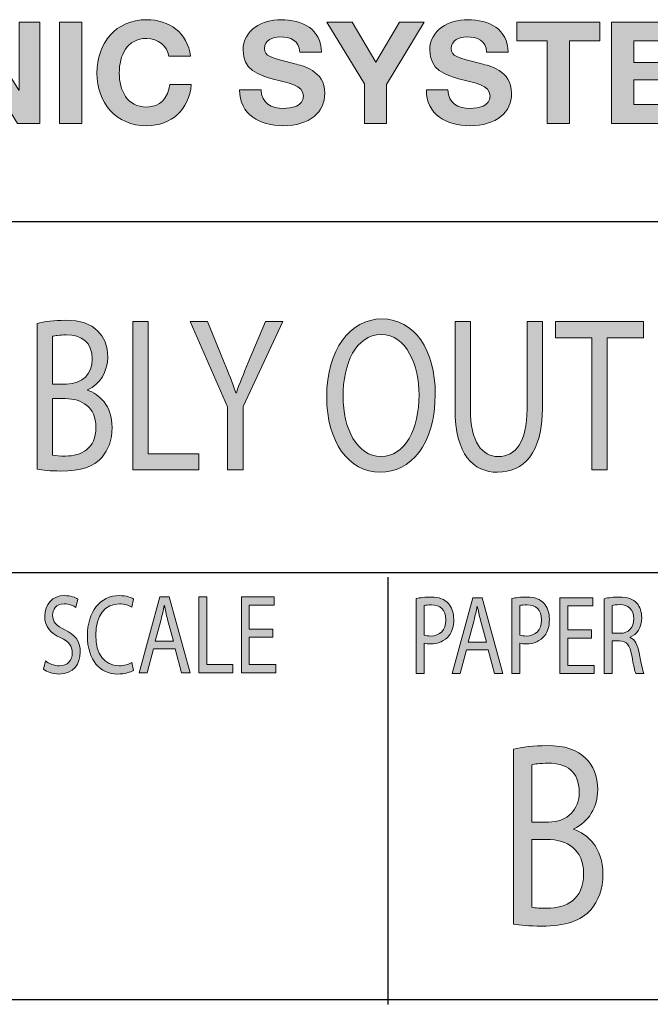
# Model space of a CAD drawing. Header units: inches. Extents: x -3.1 to 15.2, y -1.5 to 10.6.
# Tile 68 of 89: x 11.1 to 11.8, y -0.8 to 0.3. Entities that reach past the tile are written whole.
import ezdxf

# ---------------------------------------------------------------- set-up
doc = ezdxf.new("R2010")
doc.units = ezdxf.units.IN
doc.header["$MEASUREMENT"] = 0
doc.layers.add('chop', color=7, linetype='Continuous')

# ---------------------------------------------------------------- blocks, each defined once
blk = doc.blocks.new('block 3123')
at = {"layer": 'chop', "true_color": 0xffffff}
h = blk.add_hatch(color=7, dxfattribs=at)
h.dxf.hatch_style = 2
edge = h.paths.add_edge_path()
edge.add_spline(control_points=[(11.5085, -0.3555), (11.5127, -0.3546), (11.5182, -0.3538), (11.5252, -0.3538), (11.5337, -0.3538), (11.54, -0.3563), (11.544, -0.3608), (11.5477, -0.3648), (11.5499, -0.3709), (11.5499, -0.3784), (11.5499, -0.3859), (11.5481, -0.3919), (11.5447, -0.3963), (11.5401, -0.4024), (11.5326, -0.4055), (11.5242, -0.4055), (11.5216, -0.4055), (11.5192, -0.4053), (11.5172, -0.4047), (11.5172, -0.4047), (11.5172, -0.4383), (11.5172, -0.4383), (11.5172, -0.4383), (11.5085, -0.4383), (11.5085, -0.4383), (11.5085, -0.4383), (11.5085, -0.3555), (11.5085, -0.3555)], knot_values=[0, 0, 0, 0, 1, 1, 1, 2, 2, 2, 3, 3, 3, 4, 4, 4, 5, 5, 5, 6, 6, 6, 7, 7, 7, 8, 8, 8, 9, 9, 9, 9], degree=3, periodic=1)
edge = h.paths.add_edge_path()
edge.add_spline(control_points=[(11.5172, -0.3959), (11.5191, -0.3965), (11.5215, -0.3968), (11.5244, -0.3968), (11.5348, -0.3968), (11.5412, -0.3904), (11.5412, -0.3789), (11.5412, -0.3678), (11.5349, -0.3624), (11.5254, -0.3624), (11.5216, -0.3624), (11.5187, -0.3628), (11.5172, -0.3633), (11.5172, -0.3633), (11.5172, -0.3959), (11.5172, -0.3959)], knot_values=[0, 0, 0, 0, 1, 1, 1, 2, 2, 2, 3, 3, 3, 4, 4, 4, 5, 5, 5, 5], degree=3, periodic=1)
h = blk.add_hatch(color=7, dxfattribs=at)
h.dxf.hatch_style = 2
h.paths.add_polyline_path([(11.564, -0.4119), (11.557, -0.4383), (11.5481, -0.4383), (11.5709, -0.3545), (11.5813, -0.3545), (11.6042, -0.4383), (11.595, -0.4383), (11.5878, -0.4119)])
edge = h.paths.add_edge_path()
edge.add_spline(control_points=[(11.586, -0.4035), (11.586, -0.4035), (11.5794, -0.3794), (11.5794, -0.3794), (11.5779, -0.3739), (11.5769, -0.3689), (11.5759, -0.364), (11.5759, -0.364), (11.5757, -0.364), (11.5757, -0.364), (11.5747, -0.369), (11.5736, -0.3741), (11.5723, -0.3792), (11.5723, -0.3792), (11.5658, -0.4035), (11.5658, -0.4035), (11.5658, -0.4035), (11.586, -0.4035), (11.586, -0.4035)], knot_values=[0, 0, 0, 0, 1, 1, 1, 2, 2, 2, 3, 3, 3, 4, 4, 4, 5, 5, 5, 6, 6, 6, 6], degree=3, periodic=1)
h = blk.add_hatch(color=7, dxfattribs=at)
h.dxf.hatch_style = 2
edge = h.paths.add_edge_path()
edge.add_spline(control_points=[(11.614, -0.3555), (11.6182, -0.3546), (11.6237, -0.3538), (11.6307, -0.3538), (11.6392, -0.3538), (11.6455, -0.3563), (11.6495, -0.3608), (11.6532, -0.3648), (11.6554, -0.3709), (11.6554, -0.3784), (11.6554, -0.3859), (11.6536, -0.3919), (11.6502, -0.3963), (11.6456, -0.4024), (11.6381, -0.4055), (11.6297, -0.4055), (11.6271, -0.4055), (11.6247, -0.4053), (11.6227, -0.4047), (11.6227, -0.4047), (11.6227, -0.4383), (11.6227, -0.4383), (11.6227, -0.4383), (11.614, -0.4383), (11.614, -0.4383), (11.614, -0.4383), (11.614, -0.3555), (11.614, -0.3555)], knot_values=[0, 0, 0, 0, 1, 1, 1, 2, 2, 2, 3, 3, 3, 4, 4, 4, 5, 5, 5, 6, 6, 6, 7, 7, 7, 8, 8, 8, 9, 9, 9, 9], degree=3, periodic=1)
edge = h.paths.add_edge_path()
edge.add_spline(control_points=[(11.6227, -0.3959), (11.6246, -0.3965), (11.627, -0.3968), (11.6299, -0.3968), (11.6403, -0.3968), (11.6467, -0.3904), (11.6467, -0.3789), (11.6467, -0.3678), (11.6404, -0.3624), (11.6308, -0.3624), (11.6271, -0.3624), (11.6242, -0.3628), (11.6227, -0.3633), (11.6227, -0.3633), (11.6227, -0.3959), (11.6227, -0.3959)], knot_values=[0, 0, 0, 0, 1, 1, 1, 2, 2, 2, 3, 3, 3, 4, 4, 4, 5, 5, 5, 5], degree=3, periodic=1)
h = blk.add_hatch(color=7, dxfattribs=at)
h.dxf.hatch_style = 2
h.paths.add_polyline_path([(11.7017, -0.399), (11.6756, -0.399), (11.6756, -0.4292), (11.7047, -0.4292), (11.7047, -0.4383), (11.667, -0.4383), (11.667, -0.3545), (11.7032, -0.3545), (11.7032, -0.3636), (11.6756, -0.3636), (11.6756, -0.39), (11.7017, -0.39)])
h = blk.add_hatch(color=7, dxfattribs=at)
h.dxf.hatch_style = 2
edge = h.paths.add_edge_path()
edge.add_spline(control_points=[(11.7159, -0.3556), (11.7203, -0.3545), (11.7266, -0.3538), (11.7325, -0.3538), (11.7418, -0.3538), (11.7478, -0.356), (11.752, -0.3607), (11.7553, -0.3644), (11.7572, -0.3701), (11.7572, -0.3766), (11.7572, -0.3877), (11.7517, -0.395), (11.7446, -0.398), (11.7446, -0.398), (11.7446, -0.3984), (11.7446, -0.3984), (11.7498, -0.4006), (11.7529, -0.4066), (11.7544, -0.4153), (11.7566, -0.427), (11.7582, -0.4351), (11.7596, -0.4383), (11.7596, -0.4383), (11.7507, -0.4383), (11.7507, -0.4383), (11.7496, -0.436), (11.7481, -0.4287), (11.7462, -0.4183), (11.7442, -0.4067), (11.7406, -0.4024), (11.7327, -0.402), (11.7327, -0.402), (11.7246, -0.402), (11.7246, -0.402), (11.7246, -0.402), (11.7246, -0.4383), (11.7246, -0.4383), (11.7246, -0.4383), (11.7159, -0.4383), (11.7159, -0.4383), (11.7159, -0.4383), (11.7159, -0.3556), (11.7159, -0.3556)], knot_values=[0, 0, 0, 0, 1, 1, 1, 2, 2, 2, 3, 3, 3, 4, 4, 4, 5, 5, 5, 6, 6, 6, 7, 7, 7, 8, 8, 8, 9, 9, 9, 10, 10, 10, 11, 11, 11, 12, 12, 12, 13, 13, 13, 14, 14, 14, 14], degree=3, periodic=1)
edge = h.paths.add_edge_path()
edge.add_spline(control_points=[(11.7246, -0.3938), (11.7246, -0.3938), (11.7334, -0.3938), (11.7334, -0.3938), (11.7427, -0.3938), (11.7486, -0.3874), (11.7486, -0.3778), (11.7486, -0.367), (11.7423, -0.3623), (11.7331, -0.3622), (11.7289, -0.3622), (11.726, -0.3627), (11.7246, -0.3632), (11.7246, -0.3632), (11.7246, -0.3938), (11.7246, -0.3938)], knot_values=[0, 0, 0, 0, 1, 1, 1, 2, 2, 2, 3, 3, 3, 4, 4, 4, 5, 5, 5, 5], degree=3, periodic=1)
at = {"layer": 'chop', "lineweight": 0}
for points in [[(11.564, -0.4119), (11.557, -0.4383), (11.5481, -0.4383), (11.5709, -0.3545), (11.5813, -0.3545), (11.6042, -0.4383), (11.595, -0.4383), (11.5878, -0.4119), (11.564, -0.4119)], [(11.7017, -0.399), (11.6756, -0.399), (11.6756, -0.4292), (11.7047, -0.4292), (11.7047, -0.4383), (11.667, -0.4383), (11.667, -0.3545), (11.7032, -0.3545), (11.7032, -0.3636), (11.6756, -0.3636), (11.6756, -0.39), (11.7017, -0.39), (11.7017, -0.399)]]:
    blk.add_lwpolyline(points, dxfattribs=at)
for points, knots in [([(11.5085, -0.3555), (11.5127, -0.3546), (11.5182, -0.3538), (11.5252, -0.3538), (11.5337, -0.3538), (11.54, -0.3563), (11.544, -0.3608), (11.5477, -0.3648), (11.5499, -0.3709), (11.5499, -0.3784), (11.5499, -0.3859), (11.5481, -0.3919), (11.5447, -0.3963), (11.5401, -0.4024), (11.5326, -0.4055), (11.5242, -0.4055), (11.5216, -0.4055), (11.5192, -0.4053), (11.5172, -0.4047), (11.5172, -0.4047), (11.5172, -0.4383), (11.5172, -0.4383), (11.5172, -0.4383), (11.5085, -0.4383), (11.5085, -0.4383), (11.5085, -0.4383), (11.5085, -0.3555), (11.5085, -0.3555)], [0, 0, 0, 0, 1, 1, 1, 2, 2, 2, 3, 3, 3, 4, 4, 4, 5, 5, 5, 6, 6, 6, 7, 7, 7, 8, 8, 8, 9, 9, 9, 9]), ([(11.614, -0.3555), (11.6182, -0.3546), (11.6237, -0.3538), (11.6307, -0.3538), (11.6392, -0.3538), (11.6455, -0.3563), (11.6495, -0.3608), (11.6532, -0.3648), (11.6554, -0.3709), (11.6554, -0.3784), (11.6554, -0.3859), (11.6536, -0.3919), (11.6502, -0.3963), (11.6456, -0.4024), (11.6381, -0.4055), (11.6297, -0.4055), (11.6271, -0.4055), (11.6247, -0.4053), (11.6227, -0.4047), (11.6227, -0.4047), (11.6227, -0.4383), (11.6227, -0.4383), (11.6227, -0.4383), (11.614, -0.4383), (11.614, -0.4383), (11.614, -0.4383), (11.614, -0.3555), (11.614, -0.3555)], [0, 0, 0, 0, 1, 1, 1, 2, 2, 2, 3, 3, 3, 4, 4, 4, 5, 5, 5, 6, 6, 6, 7, 7, 7, 8, 8, 8, 9, 9, 9, 9]), ([(11.7159, -0.3556), (11.7203, -0.3545), (11.7266, -0.3538), (11.7325, -0.3538), (11.7418, -0.3538), (11.7478, -0.356), (11.752, -0.3607), (11.7553, -0.3644), (11.7572, -0.3701), (11.7572, -0.3766), (11.7572, -0.3877), (11.7517, -0.395), (11.7446, -0.398), (11.7446, -0.398), (11.7446, -0.3984), (11.7446, -0.3984), (11.7498, -0.4006), (11.7529, -0.4066), (11.7544, -0.4153), (11.7566, -0.427), (11.7582, -0.4351), (11.7596, -0.4383), (11.7596, -0.4383), (11.7507, -0.4383), (11.7507, -0.4383), (11.7496, -0.436), (11.7481, -0.4287), (11.7462, -0.4183), (11.7442, -0.4067), (11.7406, -0.4024), (11.7327, -0.402), (11.7327, -0.402), (11.7246, -0.402), (11.7246, -0.402), (11.7246, -0.402), (11.7246, -0.4383), (11.7246, -0.4383), (11.7246, -0.4383), (11.7159, -0.4383), (11.7159, -0.4383), (11.7159, -0.4383), (11.7159, -0.3556), (11.7159, -0.3556)], [0, 0, 0, 0, 1, 1, 1, 2, 2, 2, 3, 3, 3, 4, 4, 4, 5, 5, 5, 6, 6, 6, 7, 7, 7, 8, 8, 8, 9, 9, 9, 10, 10, 10, 11, 11, 11, 12, 12, 12, 13, 13, 13, 14, 14, 14, 14]), ([(11.5172, -0.3959), (11.5191, -0.3965), (11.5215, -0.3968), (11.5244, -0.3968), (11.5348, -0.3968), (11.5412, -0.3904), (11.5412, -0.3789), (11.5412, -0.3678), (11.5349, -0.3624), (11.5254, -0.3624), (11.5216, -0.3624), (11.5187, -0.3628), (11.5172, -0.3633), (11.5172, -0.3633), (11.5172, -0.3959), (11.5172, -0.3959)], [0, 0, 0, 0, 1, 1, 1, 2, 2, 2, 3, 3, 3, 4, 4, 4, 5, 5, 5, 5]), ([(11.586, -0.4035), (11.586, -0.4035), (11.5794, -0.3794), (11.5794, -0.3794), (11.5779, -0.3739), (11.5769, -0.3689), (11.5759, -0.364), (11.5759, -0.364), (11.5757, -0.364), (11.5757, -0.364), (11.5747, -0.369), (11.5736, -0.3741), (11.5723, -0.3792), (11.5723, -0.3792), (11.5658, -0.4035), (11.5658, -0.4035), (11.5658, -0.4035), (11.586, -0.4035), (11.586, -0.4035)], [0, 0, 0, 0, 1, 1, 1, 2, 2, 2, 3, 3, 3, 4, 4, 4, 5, 5, 5, 6, 6, 6, 6]), ([(11.6227, -0.3959), (11.6246, -0.3965), (11.627, -0.3968), (11.6299, -0.3968), (11.6403, -0.3968), (11.6467, -0.3904), (11.6467, -0.3789), (11.6467, -0.3678), (11.6404, -0.3624), (11.6308, -0.3624), (11.6271, -0.3624), (11.6242, -0.3628), (11.6227, -0.3633), (11.6227, -0.3633), (11.6227, -0.3959), (11.6227, -0.3959)], [0, 0, 0, 0, 1, 1, 1, 2, 2, 2, 3, 3, 3, 4, 4, 4, 5, 5, 5, 5]), ([(11.7246, -0.3938), (11.7246, -0.3938), (11.7334, -0.3938), (11.7334, -0.3938), (11.7427, -0.3938), (11.7486, -0.3874), (11.7486, -0.3778), (11.7486, -0.367), (11.7423, -0.3623), (11.7331, -0.3622), (11.7289, -0.3622), (11.726, -0.3627), (11.7246, -0.3632), (11.7246, -0.3632), (11.7246, -0.3938), (11.7246, -0.3938)], [0, 0, 0, 0, 1, 1, 1, 2, 2, 2, 3, 3, 3, 4, 4, 4, 5, 5, 5, 5])]:
    blk.add_open_spline(points, degree=3, knots=knots, dxfattribs=at)
blk = doc.blocks.new('block 3122')
at = {"layer": 'chop'}
blk.add_blockref('block 3123', (0, 0), dxfattribs=at)
blk = doc.blocks.new('block 3125')
at = {"layer": 'chop', "true_color": 0xffffff}
h = blk.add_hatch(color=7, dxfattribs=at)
h.dxf.hatch_style = 2
edge = h.paths.add_edge_path()
edge.add_spline(control_points=[(11.0995, -0.4243), (11.1034, -0.4272), (11.1091, -0.4297), (11.1151, -0.4297), (11.1239, -0.4297), (11.1291, -0.4239), (11.1291, -0.4154), (11.1291, -0.4076), (11.1255, -0.4031), (11.1165, -0.3988), (11.1055, -0.3939), (11.0987, -0.3868), (11.0987, -0.375), (11.0987, -0.3619), (11.1074, -0.3522), (11.1205, -0.3522), (11.1273, -0.3522), (11.1323, -0.3542), (11.1353, -0.3563), (11.1353, -0.3563), (11.1329, -0.3652), (11.1329, -0.3652), (11.1307, -0.3637), (11.1262, -0.3612), (11.1202, -0.3612), (11.111, -0.3612), (11.1075, -0.368), (11.1075, -0.3738), (11.1075, -0.3816), (11.1116, -0.3854), (11.1209, -0.3899), (11.1322, -0.3954), (11.138, -0.4022), (11.138, -0.4146), (11.138, -0.4275), (11.1303, -0.4387), (11.1145, -0.4387), (11.108, -0.4387), (11.1009, -0.4363), (11.0973, -0.4333), (11.0973, -0.4333), (11.0995, -0.4243), (11.0995, -0.4243)], knot_values=[0, 0, 0, 0, 1, 1, 1, 2, 2, 2, 3, 3, 3, 4, 4, 4, 5, 5, 5, 6, 6, 6, 7, 7, 7, 8, 8, 8, 9, 9, 9, 10, 10, 10, 11, 11, 11, 12, 12, 12, 13, 13, 13, 14, 14, 14, 14], degree=3, periodic=1)
h = blk.add_hatch(color=7, dxfattribs=at)
h.dxf.hatch_style = 2
edge = h.paths.add_edge_path()
edge.add_spline(control_points=[(11.1967, -0.4347), (11.1935, -0.4367), (11.1871, -0.4387), (11.179, -0.4387), (11.1601, -0.4387), (11.1458, -0.4238), (11.1458, -0.3963), (11.1458, -0.37), (11.1601, -0.3522), (11.1809, -0.3522), (11.1892, -0.3522), (11.1945, -0.3545), (11.1968, -0.356), (11.1968, -0.356), (11.1947, -0.3648), (11.1947, -0.3648), (11.1914, -0.3628), (11.1868, -0.3613), (11.1812, -0.3613), (11.1654, -0.3613), (11.155, -0.3739), (11.155, -0.3959), (11.155, -0.4164), (11.1644, -0.4296), (11.1808, -0.4296), (11.186, -0.4296), (11.1914, -0.4282), (11.1949, -0.4261), (11.1949, -0.4261), (11.1967, -0.4347), (11.1967, -0.4347)], knot_values=[0, 0, 0, 0, 1, 1, 1, 2, 2, 2, 3, 3, 3, 4, 4, 4, 5, 5, 5, 6, 6, 6, 7, 7, 7, 8, 8, 8, 9, 9, 9, 10, 10, 10, 10], degree=3, periodic=1)
h = blk.add_hatch(color=7, dxfattribs=at)
h.dxf.hatch_style = 2
h.paths.add_polyline_path([(11.2188, -0.4111), (11.2118, -0.4374), (11.2028, -0.4374), (11.2256, -0.3536), (11.2361, -0.3536), (11.259, -0.4374), (11.2497, -0.4374), (11.2426, -0.4111)])
edge = h.paths.add_edge_path()
edge.add_spline(control_points=[(11.2408, -0.4026), (11.2408, -0.4026), (11.2342, -0.3785), (11.2342, -0.3785), (11.2327, -0.373), (11.2317, -0.368), (11.2307, -0.3632), (11.2307, -0.3632), (11.2305, -0.3632), (11.2305, -0.3632), (11.2295, -0.3682), (11.2284, -0.3733), (11.2271, -0.3784), (11.2271, -0.3784), (11.2206, -0.4026), (11.2206, -0.4026), (11.2206, -0.4026), (11.2408, -0.4026), (11.2408, -0.4026)], knot_values=[0, 0, 0, 0, 1, 1, 1, 2, 2, 2, 3, 3, 3, 4, 4, 4, 5, 5, 5, 6, 6, 6, 6], degree=3, periodic=1)
h = blk.add_hatch(color=7, dxfattribs=at)
h.dxf.hatch_style = 2
h.paths.add_polyline_path([(11.2688, -0.3536), (11.2775, -0.3536), (11.2775, -0.4284), (11.3062, -0.4284), (11.3062, -0.4374), (11.2688, -0.4374)])
h = blk.add_hatch(color=7, dxfattribs=at)
h.dxf.hatch_style = 2
h.paths.add_polyline_path([(11.3505, -0.3981), (11.3244, -0.3981), (11.3244, -0.4284), (11.3535, -0.4284), (11.3535, -0.4374), (11.3158, -0.4374), (11.3158, -0.3536), (11.352, -0.3536), (11.352, -0.3627), (11.3244, -0.3627), (11.3244, -0.3892), (11.3505, -0.3892)])
at = {"layer": 'chop', "lineweight": 0}
for points in [[(11.2188, -0.4111), (11.2118, -0.4374), (11.2028, -0.4374), (11.2256, -0.3536), (11.2361, -0.3536), (11.259, -0.4374), (11.2497, -0.4374), (11.2426, -0.4111), (11.2188, -0.4111)], [(11.2688, -0.3536), (11.2775, -0.3536), (11.2775, -0.4284), (11.3062, -0.4284), (11.3062, -0.4374), (11.2688, -0.4374), (11.2688, -0.3536)], [(11.3505, -0.3981), (11.3244, -0.3981), (11.3244, -0.4284), (11.3535, -0.4284), (11.3535, -0.4374), (11.3158, -0.4374), (11.3158, -0.3536), (11.352, -0.3536), (11.352, -0.3627), (11.3244, -0.3627), (11.3244, -0.3892), (11.3505, -0.3892), (11.3505, -0.3981)]]:
    blk.add_lwpolyline(points, dxfattribs=at)
for points, knots in [([(11.0995, -0.4243), (11.1034, -0.4272), (11.1091, -0.4297), (11.1151, -0.4297), (11.1239, -0.4297), (11.1291, -0.4239), (11.1291, -0.4154), (11.1291, -0.4076), (11.1255, -0.4031), (11.1165, -0.3988), (11.1055, -0.3939), (11.0987, -0.3868), (11.0987, -0.375), (11.0987, -0.3619), (11.1074, -0.3522), (11.1205, -0.3522), (11.1273, -0.3522), (11.1323, -0.3542), (11.1353, -0.3563), (11.1353, -0.3563), (11.1329, -0.3652), (11.1329, -0.3652), (11.1307, -0.3637), (11.1262, -0.3612), (11.1202, -0.3612), (11.111, -0.3612), (11.1075, -0.368), (11.1075, -0.3738), (11.1075, -0.3816), (11.1116, -0.3854), (11.1209, -0.3899), (11.1322, -0.3954), (11.138, -0.4022), (11.138, -0.4146), (11.138, -0.4275), (11.1303, -0.4387), (11.1145, -0.4387), (11.108, -0.4387), (11.1009, -0.4363), (11.0973, -0.4333), (11.0973, -0.4333), (11.0995, -0.4243), (11.0995, -0.4243)], [0, 0, 0, 0, 1, 1, 1, 2, 2, 2, 3, 3, 3, 4, 4, 4, 5, 5, 5, 6, 6, 6, 7, 7, 7, 8, 8, 8, 9, 9, 9, 10, 10, 10, 11, 11, 11, 12, 12, 12, 13, 13, 13, 14, 14, 14, 14]), ([(11.1967, -0.4347), (11.1935, -0.4367), (11.1871, -0.4387), (11.179, -0.4387), (11.1601, -0.4387), (11.1458, -0.4238), (11.1458, -0.3963), (11.1458, -0.37), (11.1601, -0.3522), (11.1809, -0.3522), (11.1892, -0.3522), (11.1945, -0.3545), (11.1968, -0.356), (11.1968, -0.356), (11.1947, -0.3648), (11.1947, -0.3648), (11.1914, -0.3628), (11.1868, -0.3613), (11.1812, -0.3613), (11.1654, -0.3613), (11.155, -0.3739), (11.155, -0.3959), (11.155, -0.4164), (11.1644, -0.4296), (11.1808, -0.4296), (11.186, -0.4296), (11.1914, -0.4282), (11.1949, -0.4261), (11.1949, -0.4261), (11.1967, -0.4347), (11.1967, -0.4347)], [0, 0, 0, 0, 1, 1, 1, 2, 2, 2, 3, 3, 3, 4, 4, 4, 5, 5, 5, 6, 6, 6, 7, 7, 7, 8, 8, 8, 9, 9, 9, 10, 10, 10, 10]), ([(11.2408, -0.4026), (11.2408, -0.4026), (11.2342, -0.3785), (11.2342, -0.3785), (11.2327, -0.373), (11.2317, -0.368), (11.2307, -0.3632), (11.2307, -0.3632), (11.2305, -0.3632), (11.2305, -0.3632), (11.2295, -0.3682), (11.2284, -0.3733), (11.2271, -0.3784), (11.2271, -0.3784), (11.2206, -0.4026), (11.2206, -0.4026), (11.2206, -0.4026), (11.2408, -0.4026), (11.2408, -0.4026)], [0, 0, 0, 0, 1, 1, 1, 2, 2, 2, 3, 3, 3, 4, 4, 4, 5, 5, 5, 6, 6, 6, 6])]:
    blk.add_open_spline(points, degree=3, knots=knots, dxfattribs=at)
blk = doc.blocks.new('block 3124')
at = {"layer": 'chop'}
blk.add_blockref('block 3125', (0, 0), dxfattribs=at)
blk = doc.blocks.new('block 3147')
at = {"layer": 'chop', "true_color": 0xffffff}
h = blk.add_hatch(color=7, dxfattribs=at)
h.dxf.hatch_style = 2
edge = h.paths.add_edge_path()
edge.add_spline(control_points=[(11.6157, -0.5217), (11.6246, -0.5194), (11.6385, -0.5177), (11.6527, -0.5177), (11.6729, -0.5177), (11.6859, -0.522), (11.6957, -0.5319), (11.7038, -0.5395), (11.7087, -0.5511), (11.7087, -0.5665), (11.7087, -0.5854), (11.6987, -0.602), (11.6822, -0.6095), (11.6822, -0.6095), (11.6822, -0.6101), (11.6822, -0.6101), (11.6971, -0.6148), (11.7145, -0.6302), (11.7145, -0.6593), (11.7145, -0.6761), (11.7092, -0.6889), (11.7013, -0.6985), (11.6904, -0.711), (11.6727, -0.7168), (11.6471, -0.7168), (11.6332, -0.7168), (11.6225, -0.7157), (11.6157, -0.7145), (11.6157, -0.7145), (11.6157, -0.5217), (11.6157, -0.5217)], knot_values=[0, 0, 0, 0, 1, 1, 1, 2, 2, 2, 3, 3, 3, 4, 4, 4, 5, 5, 5, 6, 6, 6, 7, 7, 7, 8, 8, 8, 9, 9, 9, 10, 10, 10, 10], degree=3, periodic=1)
edge = h.paths.add_edge_path()
edge.add_spline(control_points=[(11.636, -0.602), (11.636, -0.602), (11.6543, -0.602), (11.6543, -0.602), (11.6757, -0.602), (11.6883, -0.588), (11.6883, -0.5691), (11.6883, -0.5462), (11.6743, -0.5371), (11.6539, -0.5371), (11.6446, -0.5371), (11.6392, -0.538), (11.636, -0.5389), (11.636, -0.5389), (11.636, -0.602), (11.636, -0.602)], knot_values=[0, 0, 0, 0, 1, 1, 1, 2, 2, 2, 3, 3, 3, 4, 4, 4, 5, 5, 5, 5], degree=3, periodic=1)
edge = h.paths.add_edge_path()
edge.add_spline(control_points=[(11.636, -0.6959), (11.6399, -0.6968), (11.6457, -0.6971), (11.6529, -0.6971), (11.6739, -0.6971), (11.6932, -0.6875), (11.6932, -0.659), (11.6932, -0.6322), (11.6748, -0.6212), (11.6527, -0.6212), (11.6527, -0.6212), (11.636, -0.6212), (11.636, -0.6212), (11.636, -0.6212), (11.636, -0.6959), (11.636, -0.6959)], knot_values=[0, 0, 0, 0, 1, 1, 1, 2, 2, 2, 3, 3, 3, 4, 4, 4, 5, 5, 5, 5], degree=3, periodic=1)
at = {"layer": 'chop', "lineweight": 0}
for points, knots in [([(11.6157, -0.5217), (11.6246, -0.5194), (11.6385, -0.5177), (11.6527, -0.5177), (11.6729, -0.5177), (11.6859, -0.522), (11.6957, -0.5319), (11.7038, -0.5395), (11.7087, -0.5511), (11.7087, -0.5665), (11.7087, -0.5854), (11.6987, -0.602), (11.6822, -0.6095), (11.6822, -0.6095), (11.6822, -0.6101), (11.6822, -0.6101), (11.6971, -0.6148), (11.7145, -0.6302), (11.7145, -0.6593), (11.7145, -0.6761), (11.7092, -0.6889), (11.7013, -0.6985), (11.6904, -0.711), (11.6727, -0.7168), (11.6471, -0.7168), (11.6332, -0.7168), (11.6225, -0.7157), (11.6157, -0.7145), (11.6157, -0.7145), (11.6157, -0.5217), (11.6157, -0.5217)], [0, 0, 0, 0, 1, 1, 1, 2, 2, 2, 3, 3, 3, 4, 4, 4, 5, 5, 5, 6, 6, 6, 7, 7, 7, 8, 8, 8, 9, 9, 9, 10, 10, 10, 10]), ([(11.636, -0.602), (11.636, -0.602), (11.6543, -0.602), (11.6543, -0.602), (11.6757, -0.602), (11.6883, -0.588), (11.6883, -0.5691), (11.6883, -0.5462), (11.6743, -0.5371), (11.6539, -0.5371), (11.6446, -0.5371), (11.6392, -0.538), (11.636, -0.5389), (11.636, -0.5389), (11.636, -0.602), (11.636, -0.602)], [0, 0, 0, 0, 1, 1, 1, 2, 2, 2, 3, 3, 3, 4, 4, 4, 5, 5, 5, 5]), ([(11.636, -0.6959), (11.6399, -0.6968), (11.6457, -0.6971), (11.6529, -0.6971), (11.6739, -0.6971), (11.6932, -0.6875), (11.6932, -0.659), (11.6932, -0.6322), (11.6748, -0.6212), (11.6527, -0.6212), (11.6527, -0.6212), (11.636, -0.6212), (11.636, -0.6212), (11.636, -0.6212), (11.636, -0.6959), (11.636, -0.6959)], [0, 0, 0, 0, 1, 1, 1, 2, 2, 2, 3, 3, 3, 4, 4, 4, 5, 5, 5, 5])]:
    blk.add_open_spline(points, degree=3, knots=knots, dxfattribs=at)
blk = doc.blocks.new('block 3146')
at = {"layer": 'chop'}
blk.add_blockref('block 3147', (0, 0), dxfattribs=at)
blk = doc.blocks.new('block 3173')
at = {"layer": 'chop', "true_color": 0xffffff}
h = blk.add_hatch(color=7, dxfattribs=at)
h.dxf.hatch_style = 2
edge = h.paths.add_edge_path()
edge.add_spline(control_points=[(11.0905, -0.0519), (11.0979, -0.0499), (11.1095, -0.0485), (11.1214, -0.0485), (11.1383, -0.0485), (11.1492, -0.0521), (11.1573, -0.0604), (11.1641, -0.0667), (11.1682, -0.0764), (11.1682, -0.0893), (11.1682, -0.1051), (11.1599, -0.1189), (11.1461, -0.1252), (11.1461, -0.1252), (11.1461, -0.1257), (11.1461, -0.1257), (11.1585, -0.1296), (11.1731, -0.1425), (11.1731, -0.1667), (11.1731, -0.1808), (11.1686, -0.1915), (11.162, -0.1995), (11.1529, -0.21), (11.1381, -0.2148), (11.1167, -0.2148), (11.1051, -0.2148), (11.0961, -0.2139), (11.0905, -0.2129), (11.0905, -0.2129), (11.0905, -0.0519), (11.0905, -0.0519)], knot_values=[0, 0, 0, 0, 1, 1, 1, 2, 2, 2, 3, 3, 3, 4, 4, 4, 5, 5, 5, 6, 6, 6, 7, 7, 7, 8, 8, 8, 9, 9, 9, 10, 10, 10, 10], degree=3, periodic=1)
edge = h.paths.add_edge_path()
edge.add_spline(control_points=[(11.1074, -0.1189), (11.1074, -0.1189), (11.1227, -0.1189), (11.1227, -0.1189), (11.1406, -0.1189), (11.1511, -0.1072), (11.1511, -0.0915), (11.1511, -0.0723), (11.1395, -0.0647), (11.1224, -0.0647), (11.1146, -0.0647), (11.1101, -0.0655), (11.1074, -0.0662), (11.1074, -0.0662), (11.1074, -0.1189), (11.1074, -0.1189)], knot_values=[0, 0, 0, 0, 1, 1, 1, 2, 2, 2, 3, 3, 3, 4, 4, 4, 5, 5, 5, 5], degree=3, periodic=1)
edge = h.paths.add_edge_path()
edge.add_spline(control_points=[(11.1074, -0.1973), (11.1107, -0.1981), (11.1155, -0.1983), (11.1216, -0.1983), (11.1391, -0.1983), (11.1552, -0.1903), (11.1552, -0.1665), (11.1552, -0.1442), (11.1398, -0.1349), (11.1214, -0.1349), (11.1214, -0.1349), (11.1074, -0.1349), (11.1074, -0.1349), (11.1074, -0.1349), (11.1074, -0.1973), (11.1074, -0.1973)], knot_values=[0, 0, 0, 0, 1, 1, 1, 2, 2, 2, 3, 3, 3, 4, 4, 4, 5, 5, 5, 5], degree=3, periodic=1)
h = blk.add_hatch(color=7, dxfattribs=at)
h.dxf.hatch_style = 2
h.paths.add_polyline_path([(11.1958, -0.0497), (11.2127, -0.0497), (11.2127, -0.1957), (11.2687, -0.1957), (11.2687, -0.2134), (11.1958, -0.2134)])
h = blk.add_hatch(color=7, dxfattribs=at)
h.dxf.hatch_style = 2
edge = h.paths.add_edge_path()
edge.add_spline(control_points=[(11.3004, -0.2134), (11.3004, -0.2134), (11.3004, -0.1439), (11.3004, -0.1439), (11.3004, -0.1439), (11.259, -0.0497), (11.259, -0.0497), (11.259, -0.0497), (11.2782, -0.0497), (11.2782, -0.0497), (11.2782, -0.0497), (11.2967, -0.0949), (11.2967, -0.0949), (11.3017, -0.1072), (11.3056, -0.1172), (11.3097, -0.1286), (11.3097, -0.1286), (11.3101, -0.1286), (11.3101, -0.1286), (11.3138, -0.1179), (11.3182, -0.1072), (11.3233, -0.0949), (11.3233, -0.0949), (11.3421, -0.0497), (11.3421, -0.0497), (11.3421, -0.0497), (11.3614, -0.0497), (11.3614, -0.0497), (11.3614, -0.0497), (11.3175, -0.1437), (11.3175, -0.1437), (11.3175, -0.1437), (11.3175, -0.2134), (11.3175, -0.2134), (11.3175, -0.2134), (11.3004, -0.2134), (11.3004, -0.2134)], knot_values=[0, 0, 0, 0, 1, 1, 1, 2, 2, 2, 3, 3, 3, 4, 4, 4, 5, 5, 5, 6, 6, 6, 7, 7, 7, 8, 8, 8, 9, 9, 9, 10, 10, 10, 11, 11, 11, 12, 12, 12, 12], degree=3, periodic=1)
h = blk.add_hatch(color=7, dxfattribs=at)
h.dxf.hatch_style = 2
edge = h.paths.add_edge_path()
edge.add_spline(control_points=[(11.5295, -0.1298), (11.5295, -0.1862), (11.5021, -0.2161), (11.4687, -0.2161), (11.4341, -0.2161), (11.4098, -0.1825), (11.4098, -0.133), (11.4098, -0.081), (11.4356, -0.047), (11.4706, -0.047), (11.5064, -0.047), (11.5295, -0.0813), (11.5295, -0.1298)], knot_values=[0, 0, 0, 0, 1, 1, 1, 2, 2, 2, 3, 3, 3, 4, 4, 4, 4], degree=3, periodic=1)
edge = h.paths.add_edge_path()
edge.add_spline(control_points=[(11.4278, -0.1325), (11.4278, -0.1675), (11.443, -0.1988), (11.4696, -0.1988), (11.4964, -0.1988), (11.5116, -0.168), (11.5116, -0.1308), (11.5116, -0.0983), (11.498, -0.0643), (11.4698, -0.0643), (11.4418, -0.0643), (11.4278, -0.0966), (11.4278, -0.1325)], knot_values=[0, 0, 0, 0, 1, 1, 1, 2, 2, 2, 3, 3, 3, 4, 4, 4, 4], degree=3, periodic=1)
h = blk.add_hatch(color=7, dxfattribs=at)
h.dxf.hatch_style = 2
edge = h.paths.add_edge_path()
edge.add_spline(control_points=[(11.5683, -0.0497), (11.5683, -0.0497), (11.5683, -0.1466), (11.5683, -0.1466), (11.5683, -0.1833), (11.5814, -0.1988), (11.5989, -0.1988), (11.6183, -0.1988), (11.6307, -0.1828), (11.6307, -0.1466), (11.6307, -0.1466), (11.6307, -0.0497), (11.6307, -0.0497), (11.6307, -0.0497), (11.6478, -0.0497), (11.6478, -0.0497), (11.6478, -0.0497), (11.6478, -0.1451), (11.6478, -0.1451), (11.6478, -0.1954), (11.6267, -0.2161), (11.5983, -0.2161), (11.5715, -0.2161), (11.5513, -0.1969), (11.5513, -0.1461), (11.5513, -0.1461), (11.5513, -0.0497), (11.5513, -0.0497), (11.5513, -0.0497), (11.5683, -0.0497), (11.5683, -0.0497)], knot_values=[0, 0, 0, 0, 1, 1, 1, 2, 2, 2, 3, 3, 3, 4, 4, 4, 5, 5, 5, 6, 6, 6, 7, 7, 7, 8, 8, 8, 9, 9, 9, 10, 10, 10, 10], degree=3, periodic=1)
h = blk.add_hatch(color=7, dxfattribs=at)
h.dxf.hatch_style = 2
h.paths.add_polyline_path([(11.7021, -0.0677), (11.6622, -0.0677), (11.6622, -0.0497), (11.7592, -0.0497), (11.7592, -0.0677), (11.7192, -0.0677), (11.7192, -0.2134), (11.7021, -0.2134)])
at = {"layer": 'chop', "lineweight": 0}
for points in [[(11.1958, -0.0497), (11.2127, -0.0497), (11.2127, -0.1957), (11.2687, -0.1957), (11.2687, -0.2134), (11.1958, -0.2134), (11.1958, -0.0497)], [(11.7021, -0.0677), (11.6622, -0.0677), (11.6622, -0.0497), (11.7592, -0.0497), (11.7592, -0.0677), (11.7192, -0.0677), (11.7192, -0.2134), (11.7021, -0.2134), (11.7021, -0.0677)]]:
    blk.add_lwpolyline(points, dxfattribs=at)
for points, knots in [([(11.0905, -0.0519), (11.0979, -0.0499), (11.1095, -0.0485), (11.1214, -0.0485), (11.1383, -0.0485), (11.1492, -0.0521), (11.1573, -0.0604), (11.1641, -0.0667), (11.1682, -0.0764), (11.1682, -0.0893), (11.1682, -0.1051), (11.1599, -0.1189), (11.1461, -0.1252), (11.1461, -0.1252), (11.1461, -0.1257), (11.1461, -0.1257), (11.1585, -0.1296), (11.1731, -0.1425), (11.1731, -0.1667), (11.1731, -0.1808), (11.1686, -0.1915), (11.162, -0.1995), (11.1529, -0.21), (11.1381, -0.2148), (11.1167, -0.2148), (11.1051, -0.2148), (11.0961, -0.2139), (11.0905, -0.2129), (11.0905, -0.2129), (11.0905, -0.0519), (11.0905, -0.0519)], [0, 0, 0, 0, 1, 1, 1, 2, 2, 2, 3, 3, 3, 4, 4, 4, 5, 5, 5, 6, 6, 6, 7, 7, 7, 8, 8, 8, 9, 9, 9, 10, 10, 10, 10]), ([(11.3004, -0.2134), (11.3004, -0.2134), (11.3004, -0.1439), (11.3004, -0.1439), (11.3004, -0.1439), (11.259, -0.0497), (11.259, -0.0497), (11.259, -0.0497), (11.2782, -0.0497), (11.2782, -0.0497), (11.2782, -0.0497), (11.2967, -0.0949), (11.2967, -0.0949), (11.3017, -0.1072), (11.3056, -0.1172), (11.3097, -0.1286), (11.3097, -0.1286), (11.3101, -0.1286), (11.3101, -0.1286), (11.3138, -0.1179), (11.3182, -0.1072), (11.3233, -0.0949), (11.3233, -0.0949), (11.3421, -0.0497), (11.3421, -0.0497), (11.3421, -0.0497), (11.3614, -0.0497), (11.3614, -0.0497), (11.3614, -0.0497), (11.3175, -0.1437), (11.3175, -0.1437), (11.3175, -0.1437), (11.3175, -0.2134), (11.3175, -0.2134), (11.3175, -0.2134), (11.3004, -0.2134), (11.3004, -0.2134)], [0, 0, 0, 0, 1, 1, 1, 2, 2, 2, 3, 3, 3, 4, 4, 4, 5, 5, 5, 6, 6, 6, 7, 7, 7, 8, 8, 8, 9, 9, 9, 10, 10, 10, 11, 11, 11, 12, 12, 12, 12]), ([(11.5295, -0.1298), (11.5295, -0.1862), (11.5021, -0.2161), (11.4687, -0.2161), (11.4341, -0.2161), (11.4098, -0.1825), (11.4098, -0.133), (11.4098, -0.081), (11.4356, -0.047), (11.4706, -0.047), (11.5064, -0.047), (11.5295, -0.0813), (11.5295, -0.1298)], [0, 0, 0, 0, 1, 1, 1, 2, 2, 2, 3, 3, 3, 4, 4, 4, 4]), ([(11.5683, -0.0497), (11.5683, -0.0497), (11.5683, -0.1466), (11.5683, -0.1466), (11.5683, -0.1833), (11.5814, -0.1988), (11.5989, -0.1988), (11.6183, -0.1988), (11.6307, -0.1828), (11.6307, -0.1466), (11.6307, -0.1466), (11.6307, -0.0497), (11.6307, -0.0497), (11.6307, -0.0497), (11.6478, -0.0497), (11.6478, -0.0497), (11.6478, -0.0497), (11.6478, -0.1451), (11.6478, -0.1451), (11.6478, -0.1954), (11.6267, -0.2161), (11.5983, -0.2161), (11.5715, -0.2161), (11.5513, -0.1969), (11.5513, -0.1461), (11.5513, -0.1461), (11.5513, -0.0497), (11.5513, -0.0497), (11.5513, -0.0497), (11.5683, -0.0497), (11.5683, -0.0497)], [0, 0, 0, 0, 1, 1, 1, 2, 2, 2, 3, 3, 3, 4, 4, 4, 5, 5, 5, 6, 6, 6, 7, 7, 7, 8, 8, 8, 9, 9, 9, 10, 10, 10, 10]), ([(11.1074, -0.1189), (11.1074, -0.1189), (11.1227, -0.1189), (11.1227, -0.1189), (11.1406, -0.1189), (11.1511, -0.1072), (11.1511, -0.0915), (11.1511, -0.0723), (11.1395, -0.0647), (11.1224, -0.0647), (11.1146, -0.0647), (11.1101, -0.0655), (11.1074, -0.0662), (11.1074, -0.0662), (11.1074, -0.1189), (11.1074, -0.1189)], [0, 0, 0, 0, 1, 1, 1, 2, 2, 2, 3, 3, 3, 4, 4, 4, 5, 5, 5, 5]), ([(11.4278, -0.1325), (11.4278, -0.1675), (11.443, -0.1988), (11.4696, -0.1988), (11.4964, -0.1988), (11.5116, -0.168), (11.5116, -0.1308), (11.5116, -0.0983), (11.498, -0.0643), (11.4698, -0.0643), (11.4418, -0.0643), (11.4278, -0.0966), (11.4278, -0.1325)], [0, 0, 0, 0, 1, 1, 1, 2, 2, 2, 3, 3, 3, 4, 4, 4, 4]), ([(11.1074, -0.1973), (11.1107, -0.1981), (11.1155, -0.1983), (11.1216, -0.1983), (11.1391, -0.1983), (11.1552, -0.1903), (11.1552, -0.1665), (11.1552, -0.1442), (11.1398, -0.1349), (11.1214, -0.1349), (11.1214, -0.1349), (11.1074, -0.1349), (11.1074, -0.1349), (11.1074, -0.1349), (11.1074, -0.1973), (11.1074, -0.1973)], [0, 0, 0, 0, 1, 1, 1, 2, 2, 2, 3, 3, 3, 4, 4, 4, 5, 5, 5, 5])]:
    blk.add_open_spline(points, degree=3, knots=knots, dxfattribs=at)
blk = doc.blocks.new('block 3172')
at = {"layer": 'chop'}
blk.add_blockref('block 3173', (0, 0), dxfattribs=at)
blk = doc.blocks.new('block 3187')
at = {"layer": 'chop', "color": 7, "lineweight": 30, "true_color": 0xffffff}
blk.add_lwpolyline([(14.7023, -0.7981), (10.0175, -0.7981)], dxfattribs=at)
blk = doc.blocks.new('block 3194')
at = {"layer": 'chop', "color": 7, "lineweight": 30, "true_color": 0xffffff}
blk.add_lwpolyline([(14.7113, -0.3272), (7.8515, -0.3272)], dxfattribs=at)
blk = doc.blocks.new('block 3196')
at = {"layer": 'chop', "color": 7, "lineweight": 30, "true_color": 0xffffff}
blk.add_lwpolyline([(10.0185, 0.0604), (14.7229, 0.0604)], dxfattribs=at)
blk = doc.blocks.new('block 3220')
at = {"layer": 'chop', "color": 7, "lineweight": 30, "true_color": 0xffffff}
blk.add_lwpolyline([(11.4773, -0.332), (11.4773, -0.8031)], dxfattribs=at)
blk = doc.blocks.new('block 3113')
at = {"layer": 'chop'}
for name in ['block 3196', 'block 3172', 'block 3194', 'block 3220', 'block 3124', 'block 3122', 'block 3146', 'block 3187']:
    blk.add_blockref(name, (0, 0), dxfattribs=at)
blk = doc.blocks.new('block 3232')
at = {"layer": 'chop', "true_color": 0x231f20}
h = blk.add_hatch(color=179, dxfattribs=at)
h.dxf.hatch_style = 2
edge = h.paths.add_edge_path()
edge.add_spline(control_points=[(11.2357, 0.2429), (11.2342, 0.254), (11.2235, 0.2624), (11.2113, 0.2624), (11.1893, 0.2624), (11.181, 0.2437), (11.181, 0.2241), (11.181, 0.2055), (11.1893, 0.1867), (11.2113, 0.1867), (11.2263, 0.1867), (11.2348, 0.197), (11.2367, 0.2117), (11.2367, 0.2117), (11.2604, 0.2117), (11.2604, 0.2117), (11.2579, 0.1839), (11.2387, 0.1661), (11.2113, 0.1661), (11.1768, 0.1661), (11.1564, 0.1919), (11.1564, 0.2241), (11.1564, 0.2573), (11.1768, 0.2831), (11.2113, 0.2831), (11.2359, 0.2831), (11.2565, 0.2687), (11.2595, 0.2429), (11.2595, 0.2429), (11.2357, 0.2429), (11.2357, 0.2429)], knot_values=[0, 0, 0, 0, 1, 1, 1, 2, 2, 2, 3, 3, 3, 4, 4, 4, 5, 5, 5, 6, 6, 6, 7, 7, 7, 8, 8, 8, 9, 9, 9, 10, 10, 10, 10], degree=3, periodic=1)
h = blk.add_hatch(color=179, dxfattribs=at)
h.dxf.hatch_style = 2
edge = h.paths.add_edge_path()
edge.add_spline(control_points=[(11.3375, 0.2058), (11.3375, 0.1909), (11.3491, 0.1852), (11.3622, 0.1852), (11.3708, 0.1852), (11.384, 0.1877), (11.384, 0.1991), (11.384, 0.2111), (11.3672, 0.2132), (11.3508, 0.2175), (11.3342, 0.2219), (11.3175, 0.2283), (11.3175, 0.2493), (11.3175, 0.2721), (11.3391, 0.2831), (11.3592, 0.2831), (11.3825, 0.2831), (11.404, 0.2729), (11.404, 0.2471), (11.404, 0.2471), (11.3802, 0.2471), (11.3802, 0.2471), (11.3794, 0.2606), (11.3699, 0.264), (11.3581, 0.264), (11.3503, 0.264), (11.3412, 0.2607), (11.3412, 0.2513), (11.3412, 0.2427), (11.3466, 0.2416), (11.3746, 0.2344), (11.3827, 0.2324), (11.4077, 0.2272), (11.4077, 0.2019), (11.4077, 0.1814), (11.3916, 0.1661), (11.3613, 0.1661), (11.3366, 0.1661), (11.3134, 0.1783), (11.3137, 0.2058), (11.3137, 0.2058), (11.3375, 0.2058), (11.3375, 0.2058)], knot_values=[0, 0, 0, 0, 1, 1, 1, 2, 2, 2, 3, 3, 3, 4, 4, 4, 5, 5, 5, 6, 6, 6, 7, 7, 7, 8, 8, 8, 9, 9, 9, 10, 10, 10, 11, 11, 11, 12, 12, 12, 13, 13, 13, 14, 14, 14, 14], degree=3, periodic=1)
h = blk.add_hatch(color=179, dxfattribs=at)
h.dxf.hatch_style = 2
edge = h.paths.add_edge_path()
edge.add_spline(control_points=[(11.5435, 0.2058), (11.5435, 0.1909), (11.555, 0.1852), (11.5682, 0.1852), (11.5768, 0.1852), (11.5899, 0.1877), (11.5899, 0.1991), (11.5899, 0.2111), (11.5732, 0.2132), (11.5568, 0.2175), (11.5402, 0.2219), (11.5234, 0.2283), (11.5234, 0.2493), (11.5234, 0.2721), (11.545, 0.2831), (11.5652, 0.2831), (11.5885, 0.2831), (11.6099, 0.2729), (11.6099, 0.2471), (11.6099, 0.2471), (11.5862, 0.2471), (11.5862, 0.2471), (11.5854, 0.2606), (11.5758, 0.264), (11.5641, 0.264), (11.5563, 0.264), (11.5472, 0.2607), (11.5472, 0.2513), (11.5472, 0.2427), (11.5525, 0.2416), (11.5805, 0.2344), (11.5887, 0.2324), (11.6137, 0.2272), (11.6137, 0.2019), (11.6137, 0.1814), (11.5976, 0.1661), (11.5672, 0.1661), (11.5425, 0.1661), (11.5194, 0.1783), (11.5197, 0.2058), (11.5197, 0.2058), (11.5435, 0.2058), (11.5435, 0.2058)], knot_values=[0, 0, 0, 0, 1, 1, 1, 2, 2, 2, 3, 3, 3, 4, 4, 4, 5, 5, 5, 6, 6, 6, 7, 7, 7, 8, 8, 8, 9, 9, 9, 10, 10, 10, 11, 11, 11, 12, 12, 12, 13, 13, 13, 14, 14, 14, 14], degree=3, periodic=1)
h = blk.add_hatch(color=179, dxfattribs=at)
h.dxf.hatch_style = 2
h.paths.add_polyline_path([(10.9991, 0.2804), (11.0235, 0.2804), (11.0702, 0.2055), (11.0705, 0.2055), (11.0705, 0.2804), (11.0935, 0.2804), (11.0935, 0.1687), (11.0689, 0.1687), (11.0224, 0.2435), (11.0221, 0.2435), (11.0221, 0.1687), (10.9991, 0.1687)])
h = blk.add_hatch(color=179, dxfattribs=at)
h.dxf.hatch_style = 2
h.paths.add_polyline_path([(11.1151, 0.2804), (11.1397, 0.2804), (11.1397, 0.1687), (11.1151, 0.1687)])
h = blk.add_hatch(color=179, dxfattribs=at)
h.dxf.hatch_style = 2
h.paths.add_polyline_path([(11.4513, 0.2122), (11.4101, 0.2804), (11.4378, 0.2804), (11.4639, 0.2363), (11.4899, 0.2804), (11.5173, 0.2804), (11.4758, 0.2116), (11.4758, 0.1687), (11.4513, 0.1687)])
h = blk.add_hatch(color=179, dxfattribs=at)
h.dxf.hatch_style = 2
h.paths.add_polyline_path([(11.653, 0.2598), (11.6195, 0.2598), (11.6195, 0.2804), (11.711, 0.2804), (11.711, 0.2598), (11.6776, 0.2598), (11.6776, 0.1687), (11.653, 0.1687)])
h = blk.add_hatch(color=179, dxfattribs=at)
h.dxf.hatch_style = 2
h.paths.add_polyline_path([(11.7239, 0.2804), (11.8075, 0.2804), (11.8075, 0.2598), (11.7485, 0.2598), (11.7485, 0.2358), (11.8026, 0.2358), (11.8026, 0.2168), (11.7485, 0.2168), (11.7485, 0.1894), (11.8087, 0.1894), (11.8087, 0.1687), (11.7239, 0.1687)])
at = {"layer": 'chop', "lineweight": 0}
for points in [[(10.9991, 0.2804), (11.0235, 0.2804), (11.0702, 0.2055), (11.0705, 0.2055), (11.0705, 0.2804), (11.0935, 0.2804), (11.0935, 0.1687), (11.0689, 0.1687), (11.0224, 0.2435), (11.0221, 0.2435), (11.0221, 0.1687), (10.9991, 0.1687), (10.9991, 0.2804)], [(11.1151, 0.2804), (11.1397, 0.2804), (11.1397, 0.1687), (11.1151, 0.1687), (11.1151, 0.2804)], [(11.4513, 0.2122), (11.4101, 0.2804), (11.4378, 0.2804), (11.4639, 0.2363), (11.4899, 0.2804), (11.5173, 0.2804), (11.4758, 0.2116), (11.4758, 0.1687), (11.4513, 0.1687), (11.4513, 0.2122)], [(11.653, 0.2598), (11.6195, 0.2598), (11.6195, 0.2804), (11.711, 0.2804), (11.711, 0.2598), (11.6776, 0.2598), (11.6776, 0.1687), (11.653, 0.1687), (11.653, 0.2598)], [(11.7239, 0.2804), (11.8075, 0.2804), (11.8075, 0.2598), (11.7485, 0.2598), (11.7485, 0.2358), (11.8026, 0.2358), (11.8026, 0.2168), (11.7485, 0.2168), (11.7485, 0.1894), (11.8087, 0.1894), (11.8087, 0.1687), (11.7239, 0.1687), (11.7239, 0.2804)]]:
    blk.add_lwpolyline(points, dxfattribs=at)
for points, knots in [([(11.2357, 0.2429), (11.2342, 0.254), (11.2235, 0.2624), (11.2113, 0.2624), (11.1893, 0.2624), (11.181, 0.2437), (11.181, 0.2241), (11.181, 0.2055), (11.1893, 0.1867), (11.2113, 0.1867), (11.2263, 0.1867), (11.2348, 0.197), (11.2367, 0.2117), (11.2367, 0.2117), (11.2604, 0.2117), (11.2604, 0.2117), (11.2579, 0.1839), (11.2387, 0.1661), (11.2113, 0.1661), (11.1768, 0.1661), (11.1564, 0.1919), (11.1564, 0.2241), (11.1564, 0.2573), (11.1768, 0.2831), (11.2113, 0.2831), (11.2359, 0.2831), (11.2565, 0.2687), (11.2595, 0.2429), (11.2595, 0.2429), (11.2357, 0.2429), (11.2357, 0.2429)], [0, 0, 0, 0, 1, 1, 1, 2, 2, 2, 3, 3, 3, 4, 4, 4, 5, 5, 5, 6, 6, 6, 7, 7, 7, 8, 8, 8, 9, 9, 9, 10, 10, 10, 10]), ([(11.3375, 0.2058), (11.3375, 0.1909), (11.3491, 0.1852), (11.3622, 0.1852), (11.3708, 0.1852), (11.384, 0.1877), (11.384, 0.1991), (11.384, 0.2111), (11.3672, 0.2132), (11.3508, 0.2175), (11.3342, 0.2219), (11.3175, 0.2283), (11.3175, 0.2493), (11.3175, 0.2721), (11.3391, 0.2831), (11.3592, 0.2831), (11.3825, 0.2831), (11.404, 0.2729), (11.404, 0.2471), (11.404, 0.2471), (11.3802, 0.2471), (11.3802, 0.2471), (11.3794, 0.2606), (11.3699, 0.264), (11.3581, 0.264), (11.3503, 0.264), (11.3412, 0.2607), (11.3412, 0.2513), (11.3412, 0.2427), (11.3466, 0.2416), (11.3746, 0.2344), (11.3827, 0.2324), (11.4077, 0.2272), (11.4077, 0.2019), (11.4077, 0.1814), (11.3916, 0.1661), (11.3613, 0.1661), (11.3366, 0.1661), (11.3134, 0.1783), (11.3137, 0.2058), (11.3137, 0.2058), (11.3375, 0.2058), (11.3375, 0.2058)], [0, 0, 0, 0, 1, 1, 1, 2, 2, 2, 3, 3, 3, 4, 4, 4, 5, 5, 5, 6, 6, 6, 7, 7, 7, 8, 8, 8, 9, 9, 9, 10, 10, 10, 11, 11, 11, 12, 12, 12, 13, 13, 13, 14, 14, 14, 14]), ([(11.5435, 0.2058), (11.5435, 0.1909), (11.555, 0.1852), (11.5682, 0.1852), (11.5768, 0.1852), (11.5899, 0.1877), (11.5899, 0.1991), (11.5899, 0.2111), (11.5732, 0.2132), (11.5568, 0.2175), (11.5402, 0.2219), (11.5234, 0.2283), (11.5234, 0.2493), (11.5234, 0.2721), (11.545, 0.2831), (11.5652, 0.2831), (11.5885, 0.2831), (11.6099, 0.2729), (11.6099, 0.2471), (11.6099, 0.2471), (11.5862, 0.2471), (11.5862, 0.2471), (11.5854, 0.2606), (11.5758, 0.264), (11.5641, 0.264), (11.5563, 0.264), (11.5472, 0.2607), (11.5472, 0.2513), (11.5472, 0.2427), (11.5525, 0.2416), (11.5805, 0.2344), (11.5887, 0.2324), (11.6137, 0.2272), (11.6137, 0.2019), (11.6137, 0.1814), (11.5976, 0.1661), (11.5672, 0.1661), (11.5425, 0.1661), (11.5194, 0.1783), (11.5197, 0.2058), (11.5197, 0.2058), (11.5435, 0.2058), (11.5435, 0.2058)], [0, 0, 0, 0, 1, 1, 1, 2, 2, 2, 3, 3, 3, 4, 4, 4, 5, 5, 5, 6, 6, 6, 7, 7, 7, 8, 8, 8, 9, 9, 9, 10, 10, 10, 11, 11, 11, 12, 12, 12, 13, 13, 13, 14, 14, 14, 14])]:
    blk.add_open_spline(points, degree=3, knots=knots, dxfattribs=at)
blk = doc.blocks.new('block 3231')
at = {"layer": 'chop'}
blk.add_blockref('block 3232', (0, 0), dxfattribs=at)

msp = doc.modelspace()

# ---------------------------------------------------------------- block references
at = {"layer": 'chop'}
for name in ['block 3113', 'block 3231']:
    msp.add_blockref(name, (0, 0), dxfattribs=at)

doc.saveas('drawing.dxf')
